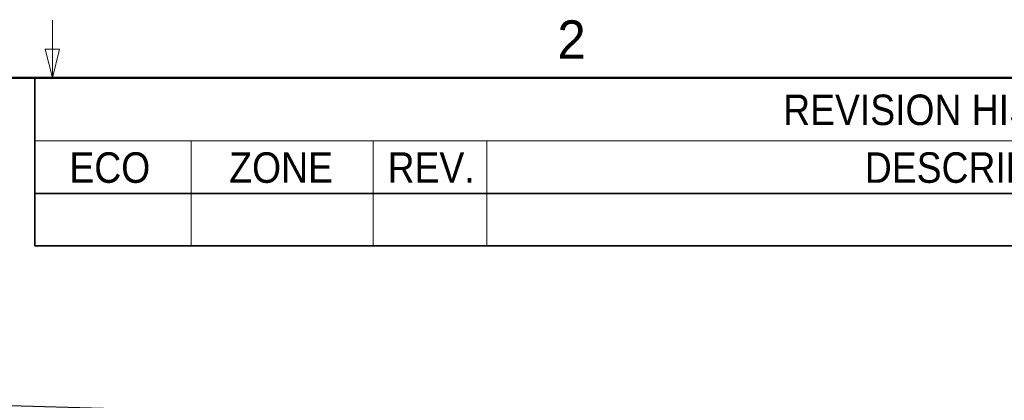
# Model space of a CAD drawing. Header units: millimetres. Extents: x 0 to 844, y -2 to 552.
# Tile 150 of 151: x 644 to 747, y 513 to 552. Entities that reach past the tile are written whole.
import ezdxf

# ---------------------------------------------------------------- set-up
doc = ezdxf.new("R2010")
doc.units = ezdxf.units.MM
doc.styles.add('SLDTEXTSTYLE0', font='GOTHIC.TTF', dxfattribs={"width": 0.913})
doc.styles.add('SLDTEXTSTYLE1', font='ARIAL.TTF', dxfattribs={"width": 0.948})
doc.styles.get("Standard").update_dxf_attribs({"font": 'GOTHIC.TTF'})
doc.dimstyles.new('SLDDIMSTYLE3', dxfattribs={"dimtxt": 0.18, "dimasz": 3.9624, "dimexe": 0, "dimexo": 0.0625, "dimgap": 0, "dimtad": 0, "dimtih": 1, "dimtoh": 1, "dimdec": 0, "dimrnd": 1e-09, "dimzin": 0, "dimdsep": 46, "dimtxsty": 'STANDARD', "dimsah": 1, "dimcen": 0.09, "dimadec": 0, "dimazin": 0, "dimtfac": 3.9624, "dimtdec": 0, "dimtofl": 0, "dimtmove": 0, "dimatfit": 3, "dimfxl": 1, "dimfrac": 2, "dimtolj": 1, "dimtzin": 0, "dimarcsym": 0})

# ---------------------------------------------------------------- blocks, each defined once
blk = doc.blocks.new('SW_TABLEANNOTATION_0')
at = {"color": 0, "linetype": 'Continuous', "lineweight": 35}
for p, q in [((0, 0), (0, -6.56)), ((0, 0), (16.26, 0)), ((16.26, 0), (35.18, 0)), ((35.18, 0), (46.98, 0)), ((46.98, 0), (151.92, 0)), ((0, -6.56), (0, -12.03)), ((0, -12.03), (16.26, -12.03)), ((0, -12.03), (0, -17.49)), ((16.26, -12.03), (35.18, -12.03)), ((35.18, -12.03), (46.98, -12.03)), ((46.98, -12.03), (151.92, -12.03)), ((0, -17.49), (16.26, -17.49)), ((16.26, -17.49), (35.18, -17.49)), ((35.18, -17.49), (46.98, -17.49)), ((46.98, -17.49), (151.92, -17.49))]:
    blk.add_line(p, q, dxfattribs=at)
at = {"color": 0, "linetype": 'Continuous', "lineweight": 18}
for p, q in [((0, -6.56), (16.26, -6.56)), ((16.26, -6.56), (16.26, -12.03)), ((16.26, -6.56), (35.18, -6.56)), ((35.18, -6.56), (35.18, -12.03)), ((35.18, -6.56), (46.98, -6.56)), ((46.98, -6.56), (46.98, -12.03)), ((46.98, -6.56), (151.92, -6.56)), ((16.26, -12.03), (16.26, -17.49)), ((35.18, -12.03), (35.18, -17.49)), ((46.98, -12.03), (46.98, -17.49))]:
    blk.add_line(p, q, dxfattribs=at)
at = {"color": 0, "linetype": 'Continuous', "lineweight": 18, "char_height": 3.175, "attachment_point": 1, "style": 'SLDTEXTSTYLE0'}
for s, insert in [('REVISION HISTORY', (77.8, -1.73)), ('ECO', (3.6, -7.74)), ('ZONE', (20.22, -7.74)), ('REV.', (36.68, -7.74)), ('DESCRIPTION', (86.29, -7.74))]:
    blk.add_mtext(s, dxfattribs=dict(at, insert=insert))

msp = doc.modelspace()

# ---------------------------------------------------------------- linework, layer by layer
at = {"color": 7, "linetype": 'Continuous', "lineweight": 18}
for p, q in [((647.7, 546.1), (647.7, 552.1)), ((647.7, 546.1), (646.95, 549.1)), ((646.95, 549.1), (648.45, 549.1)), ((647.7, 546.1), (648.45, 549.1))]:
    msp.add_line(p, q, dxfattribs=at)
at = {"color": 7, "linetype": 'Continuous', "lineweight": 50}
msp.add_line((25.4, 546.1), (838.2, 546.1), dxfattribs=at)

# ---------------------------------------------------------------- block references
at = {"color": 7, "linetype": 'Continuous', "lineweight": 18}
msp.add_blockref('SW_TABLEANNOTATION_0', (645.867, 546.1), dxfattribs=at)

# ---------------------------------------------------------------- texts
at = {"color": 7, "linetype": 'Continuous', "lineweight": 0, "insert": (701.668, 552.093), "char_height": 4, "attachment_point": 2, "style": 'SLDTEXTSTYLE1'}
msp.add_mtext('2', dxfattribs=at)

# ---------------------------------------------------------------- leaders
at = {"color": 7, "linetype": 'Continuous', "lineweight": 0}
msp.add_leader([(596.155, 513.344), (703.162, 510.298), (709.512, 510.298)], dimstyle='SLDDIMSTYLE3', dxfattribs=at)

doc.saveas('drawing.dxf')
